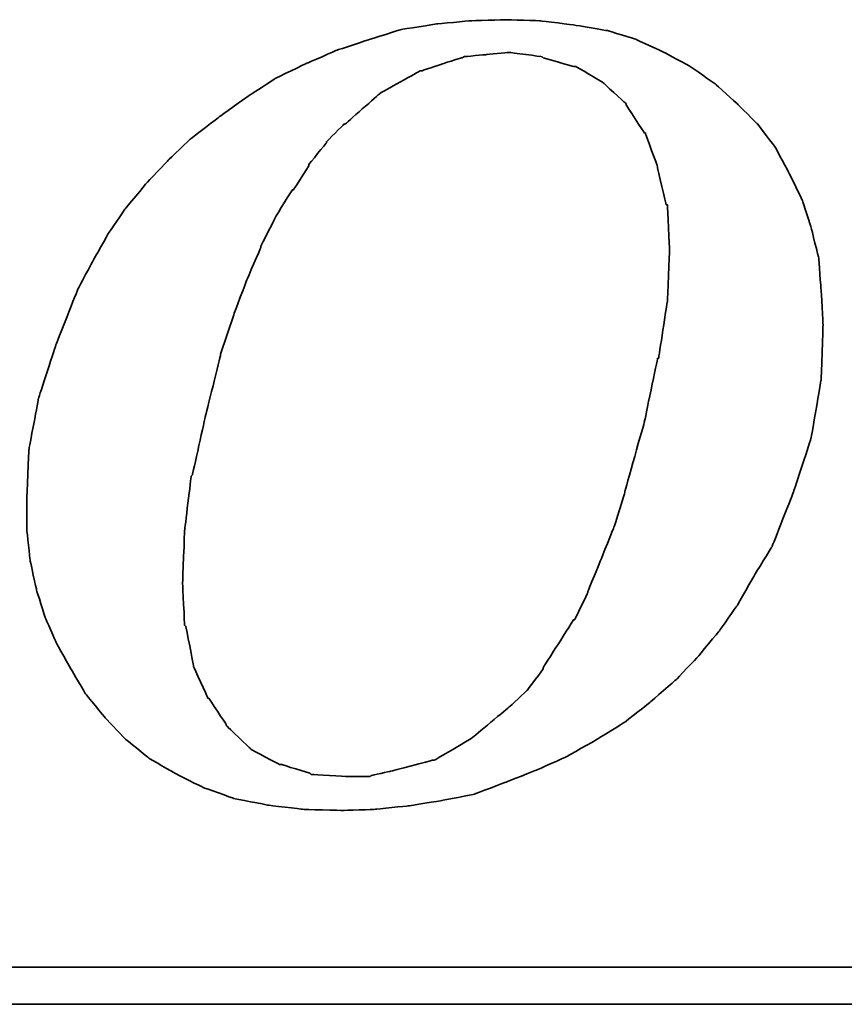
# Model space of a CAD drawing. Header units: millimetres. Extents: x 918 to 1155, y 75 to 164.
# Tile 49 of 56: x 1098.28 to 1100.57, y 95.8 to 98.55. Entities that reach past the tile are written whole.
import ezdxf

# ---------------------------------------------------------------- set-up
doc = ezdxf.new("R2010")
doc.units = ezdxf.units.MM
doc.header["$LTSCALE"] = 0.15
doc.layers.add('DIM', color=4, linetype='CONTINUOUS')
doc.layers.add('layer 1', color=7, linetype='CONTINUOUS')

# ---------------------------------------------------------------- blocks, each defined once
blk = doc.blocks.new('TBI MOTION logo(完整正式版)')
at = {"layer": 'layer 1', "color": 22, "lineweight": 35}
for points, knots in [([(35.79625, -6.98375), (35.79625, -6.98375), (36.23125, -7.43875), (36.23125, -7.43875), (36.23125, -7.43875), (36.23125, -7.43875), (36.75625, -7.87125), (36.75625, -7.87125), (36.75625, -7.87125), (36.75625, -7.87125), (37.33125, -8.20375), (37.33125, -8.20375), (37.33125, -8.20375), (37.33125, -8.20375), (37.95625, -8.51875), (37.95625, -8.51875), (37.95625, -8.51875), (37.95625, -8.51875), (38.62625, -8.75875), (38.62625, -8.75875), (38.62625, -8.75875), (38.62625, -8.75875), (39.37125, -8.90375), (39.37125, -8.90375), (39.37125, -8.90375), (39.37125, -8.90375), (40.14125, -8.99875), (40.14125, -8.99875), (40.14125, -8.99875), (40.14125, -8.99875), (41.02625, -9.02375), (41.02625, -9.02375), (41.02625, -9.02375), (41.02625, -9.02375), (41.74625, -8.99875), (41.74625, -8.99875), (41.74625, -8.99875), (41.74625, -8.99875), (42.46625, -8.92375), (42.46625, -8.92375), (42.46625, -8.92375), (42.46625, -8.92375), (43.21125, -8.80625), (43.21125, -8.80625), (43.21125, -8.80625), (43.21125, -8.80625), (43.93125, -8.66375), (43.93125, -8.66375), (43.93125, -8.66375), (43.93125, -8.66375), (44.62625, -8.39875), (44.62625, -8.39875), (44.62625, -8.39875), (44.62625, -8.39875), (45.29625, -8.13375), (45.29625, -8.13375), (45.29625, -8.13375), (45.29625, -8.13375), (45.94625, -7.84375), (45.94625, -7.84375), (45.94625, -7.84375), (45.94625, -7.84375), (46.61625, -7.46375), (46.61625, -7.46375), (46.61625, -7.46375), (46.61625, -7.46375), (47.24125, -7.07875), (47.24125, -7.07875), (47.24125, -7.07875), (47.24125, -7.07875), (47.81625, -6.62375), (47.81625, -6.62375), (47.81625, -6.62375), (47.81625, -6.62375), (48.36875, -6.14375), (48.36875, -6.14375), (48.36875, -6.14375), (48.36875, -6.14375), (48.84625, -5.64125), (48.84625, -5.64125), (48.84625, -5.64125), (48.84625, -5.64125), (49.32625, -5.06375), (49.32625, -5.06375), (49.32625, -5.06375), (49.32625, -5.06375), (49.71125, -4.51374), (49.71125, -4.51374), (49.71125, -4.51374), (49.71125, -4.51374), (50.09625, -3.83874), (50.09625, -3.83874), (50.09625, -3.83874), (50.09625, -3.83874), (50.48125, -3.21374), (50.48125, -3.21374), (50.48125, -3.21374), (50.48125, -3.21374), (50.96125, -1.99125), (50.96125, -1.99125), (50.96125, -1.99125), (50.96125, -1.99125), (51.34375, -0.81875), (51.34375, -0.81875), (51.34375, -0.81875), (51.34375, -0.81875), (51.56125, 0.45624), (51.56125, 0.45624), (51.56125, 0.45624), (51.56125, 0.45624), (51.60625, 1.67624), (51.60625, 1.67624), (51.60625, 1.67624), (51.60625, 1.67624), (51.56125, 2.44625), (51.56125, 2.44625), (51.56125, 2.44625), (51.56125, 2.44625), (51.51125, 3.14125), (51.51125, 3.14125), (51.51125, 3.14125), (51.51125, 3.14125), (51.34375, 3.81125), (51.34375, 3.81125), (51.34375, 3.81125), (51.34375, 3.81125), (51.15125, 4.41125), (51.15125, 4.41125), (51.15125, 4.41125), (51.15125, 4.41125), (50.86125, 5.01125), (50.86125, 5.01125), (50.86125, 5.01125), (50.86125, 5.01125), (50.55125, 5.58875), (50.55125, 5.58875), (50.55125, 5.58875), (50.55125, 5.58875), (50.16625, 6.09125), (50.16625, 6.09125), (50.16625, 6.09125), (50.16625, 6.09125), (49.71125, 6.54875), (49.71125, 6.54875), (49.71125, 6.54875), (49.71125, 6.54875), (49.23125, 6.98125), (49.23125, 6.98125), (49.23125, 6.98125), (49.23125, 6.98125), (48.67875, 7.36625), (48.67875, 7.36625), (48.67875, 7.36625), (48.67875, 7.36625), (48.10375, 7.67625), (48.10375, 7.67625), (48.10375, 7.67625), (48.10375, 7.67625), (47.48125, 7.96375), (47.48125, 7.96375), (47.48125, 7.96375), (47.48125, 7.96375), (46.85625, 8.15625), (46.85625, 8.15625), (46.85625, 8.15625), (46.85625, 8.15625), (46.13625, 8.27624), (46.13625, 8.27624), (46.13625, 8.27624), (46.13625, 8.27624), (45.39125, 8.37125), (45.39125, 8.37125), (45.39125, 8.37125), (45.39125, 8.37125), (44.62625, 8.39624), (44.62625, 8.39624), (44.62625, 8.39624), (44.62625, 8.39624), (43.83625, 8.37125), (43.83625, 8.37125), (43.83625, 8.37125), (43.83625, 8.37125), (43.09125, 8.30125), (43.09125, 8.30125), (43.09125, 8.30125), (43.09125, 8.30125), (42.32125, 8.18125), (42.32125, 8.18125), (42.32125, 8.18125), (42.32125, 8.18125), (41.62875, 7.96375), (41.62875, 7.96375), (41.62875, 7.96375), (41.62875, 7.96375), (40.90625, 7.72625), (40.90625, 7.72625), (40.90625, 7.72625), (40.90625, 7.72625), (40.23624, 7.43625), (40.23624, 7.43625), (40.23624, 7.43625), (40.23624, 7.43625), (39.54124, 7.10125), (39.54124, 7.10125), (39.54124, 7.10125), (39.54124, 7.10125), (38.91625, 6.69125), (38.91625, 6.69125), (38.91625, 6.69125), (38.91625, 6.69125), (38.31625, 6.26125), (38.31625, 6.26125), (38.31625, 6.26125), (38.31625, 6.26125), (37.69125, 5.78125), (37.69125, 5.78125), (37.69125, 5.78125), (37.69125, 5.78125), (37.18625, 5.30125), (37.18625, 5.30125), (37.18625, 5.30125), (37.18625, 5.30125), (36.70625, 4.79624), (36.70625, 4.79624), (36.70625, 4.79624), (36.70625, 4.79624), (36.23125, 4.22125), (36.23125, 4.22125), (36.23125, 4.22125), (36.23125, 4.22125), (35.87124, 3.69375), (35.87124, 3.69375), (35.87124, 3.69375), (35.87124, 3.69375), (35.53125, 3.09125), (35.53125, 3.09125), (35.53125, 3.09125), (35.53125, 3.09125), (35.19875, 2.47125), (35.19875, 2.47125), (35.19875, 2.47125), (35.19875, 2.47125), (34.71625, 1.24625), (34.71625, 1.24625), (34.71625, 1.24625), (34.71625, 1.24625), (34.33125, 0.06874), (34.33125, 0.06874), (34.33125, 0.06874), (34.33125, 0.06874), (34.11625, -1.07875), (34.11625, -1.07875), (34.11625, -1.07875), (34.11625, -1.07875), (34.07125, -2.15875), (34.07125, -2.15875), (34.07125, -2.15875), (34.07125, -2.15875), (34.07125, -2.85375), (34.07125, -2.85375), (34.07125, -2.85375), (34.07125, -2.85375), (34.14125, -3.50375), (34.14125, -3.50375), (34.14125, -3.50375), (34.14125, -3.50375), (34.28625, -4.17375), (34.28625, -4.17375), (34.28625, -4.17375), (34.28625, -4.17375), (34.47625, -4.77624), (34.47625, -4.77624), (34.47625, -4.77624), (34.47625, -4.77624), (34.71625, -5.32625), (34.71625, -5.32625), (34.71625, -5.32625), (34.71625, -5.32625), (35.05375, -5.92875), (35.05375, -5.92875), (35.05375, -5.92875), (35.05375, -5.92875), (35.36375, -6.45375), (35.36375, -6.45375), (35.36375, -6.45375), (35.36375, -6.45375), (35.79625, -6.98375), (35.79625, -6.98375)], [0, 0, 0, 0, 0.01388889, 0.01388889, 0.01388889, 0.0138889, 0.02777778, 0.02777778, 0.02777778, 0.02777779, 0.04166667, 0.04166667, 0.04166667, 0.04166668, 0.05555556, 0.05555556, 0.05555556, 0.05555557, 0.06944444, 0.06944444, 0.06944444, 0.06944445, 0.08333333, 0.08333333, 0.08333333, 0.08333334, 0.09722222, 0.09722222, 0.09722222, 0.09722223, 0.11111111, 0.11111111, 0.11111111, 0.11111112, 0.125, 0.125, 0.125, 0.12500001, 0.13888889, 0.13888889, 0.13888889, 0.1388889, 0.15277778, 0.15277778, 0.15277778, 0.15277779, 0.16666667, 0.16666667, 0.16666667, 0.16666668, 0.18055556, 0.18055556, 0.18055556, 0.18055557, 0.19444444, 0.19444444, 0.19444444, 0.19444445, 0.20833333, 0.20833333, 0.20833333, 0.20833334, 0.22222222, 0.22222222, 0.22222222, 0.22222223, 0.23611111, 0.23611111, 0.23611111, 0.23611112, 0.25, 0.25, 0.25, 0.25000001, 0.26388889, 0.26388889, 0.26388889, 0.2638889, 0.27777778, 0.27777778, 0.27777778, 0.27777779, 0.29166667, 0.29166667, 0.29166667, 0.29166668, 0.30555556, 0.30555556, 0.30555556, 0.30555557, 0.31944444, 0.31944444, 0.31944444, 0.31944445, 0.33333333, 0.33333333, 0.33333333, 0.33333334, 0.34722222, 0.34722222, 0.34722222, 0.34722223, 0.36111111, 0.36111111, 0.36111111, 0.36111112, 0.375, 0.375, 0.375, 0.37500001, 0.38888889, 0.38888889, 0.38888889, 0.3888889, 0.40277778, 0.40277778, 0.40277778, 0.40277779, 0.41666667, 0.41666667, 0.41666667, 0.41666668, 0.43055556, 0.43055556, 0.43055556, 0.43055557, 0.44444444, 0.44444444, 0.44444444, 0.44444445, 0.45833333, 0.45833333, 0.45833333, 0.45833334, 0.47222222, 0.47222222, 0.47222222, 0.47222223, 0.48611111, 0.48611111, 0.48611111, 0.48611112, 0.5, 0.5, 0.5, 0.50000001, 0.51388889, 0.51388889, 0.51388889, 0.5138889, 0.52777778, 0.52777778, 0.52777778, 0.52777779, 0.54166667, 0.54166667, 0.54166667, 0.54166668, 0.55555556, 0.55555556, 0.55555556, 0.55555557, 0.56944444, 0.56944444, 0.56944444, 0.56944445, 0.58333333, 0.58333333, 0.58333333, 0.58333334, 0.59722222, 0.59722222, 0.59722222, 0.59722223, 0.61111111, 0.61111111, 0.61111111, 0.61111112, 0.625, 0.625, 0.625, 0.62500001, 0.63888889, 0.63888889, 0.63888889, 0.6388889, 0.65277778, 0.65277778, 0.65277778, 0.65277779, 0.66666667, 0.66666667, 0.66666667, 0.66666668, 0.68055556, 0.68055556, 0.68055556, 0.68055557, 0.69444444, 0.69444444, 0.69444444, 0.69444445, 0.70833333, 0.70833333, 0.70833333, 0.70833334, 0.72222222, 0.72222222, 0.72222222, 0.72222223, 0.73611111, 0.73611111, 0.73611111, 0.73611112, 0.75, 0.75, 0.75, 0.75000001, 0.76388889, 0.76388889, 0.76388889, 0.7638889, 0.77777778, 0.77777778, 0.77777778, 0.77777779, 0.79166667, 0.79166667, 0.79166667, 0.79166668, 0.80555556, 0.80555556, 0.80555556, 0.80555557, 0.81944444, 0.81944444, 0.81944444, 0.81944445, 0.83333333, 0.83333333, 0.83333333, 0.83333334, 0.84722222, 0.84722222, 0.84722222, 0.84722223, 0.86111111, 0.86111111, 0.86111111, 0.86111112, 0.875, 0.875, 0.875, 0.87500001, 0.88888889, 0.88888889, 0.88888889, 0.8888889, 0.90277778, 0.90277778, 0.90277778, 0.90277779, 0.91666667, 0.91666667, 0.91666667, 0.91666668, 0.93055556, 0.93055556, 0.93055556, 0.93055557, 0.94444444, 0.94444444, 0.94444444, 0.94444445, 0.95833333, 0.95833333, 0.95833333, 0.95833334, 0.97222222, 0.97222222, 0.97222222, 0.97222223, 0.98611111, 0.98611111, 0.98611111, 0.98611112, 1, 1, 1, 1]), ([(38.33875, 1.03124), (38.33875, 1.03124), (38.62625, 1.89625), (38.62625, 1.89625), (38.62625, 1.89625), (38.62625, 1.89625), (38.91625, 2.66375), (38.91625, 2.66375), (38.91625, 2.66375), (38.91625, 2.66375), (39.22625, 3.38125), (39.22625, 3.38125), (39.22625, 3.38125), (39.22625, 3.38125), (39.22625, 3.40624), (39.22625, 3.40624), (39.22625, 3.40624), (39.22625, 3.40624), (39.56124, 4.07624), (39.56124, 4.07624), (39.56124, 4.07624), (39.56124, 4.07624), (39.92125, 4.65125), (39.92125, 4.65125), (39.92125, 4.65125), (39.92125, 4.65125), (39.94625, 4.65125), (39.94625, 4.65125), (39.94625, 4.65125), (39.94625, 4.65125), (40.28125, 5.17875), (40.28125, 5.17875), (40.28125, 5.17875), (40.28125, 5.17875), (40.28125, 5.20375), (40.28125, 5.20375), (40.28125, 5.20375), (40.28125, 5.20375), (40.66875, 5.68625), (40.66875, 5.68625), (40.66875, 5.68625), (40.66875, 5.68625), (40.66875, 5.70625), (40.66875, 5.70625), (40.66875, 5.70625), (40.66875, 5.70625), (41.05124, 6.09125), (41.05124, 6.09125), (41.05124, 6.09125), (41.05124, 6.09125), (41.07625, 6.09125), (41.07625, 6.09125), (41.07625, 6.09125), (41.07625, 6.09125), (41.84125, 6.76625), (41.84125, 6.76625), (41.84125, 6.76625), (41.84125, 6.76625), (41.86625, 6.78625), (41.86625, 6.78625), (41.86625, 6.78625), (41.86625, 6.78625), (42.73125, 7.26624), (42.73125, 7.26624), (42.73125, 7.26624), (42.73125, 7.26624), (42.75625, 7.26624), (42.75625, 7.26624), (42.75625, 7.26624), (42.75625, 7.26624), (43.18625, 7.41125), (43.18625, 7.41125), (43.18625, 7.41125), (43.18625, 7.41125), (43.64125, 7.55625), (43.64125, 7.55625), (43.64125, 7.55625), (43.64125, 7.55625), (43.66625, 7.55625), (43.66625, 7.55625), (43.66625, 7.55625), (43.66625, 7.55625), (43.69125, 7.58124), (43.69125, 7.58124), (43.69125, 7.58124), (43.69125, 7.58124), (44.19125, 7.62625), (44.19125, 7.62625), (44.19125, 7.62625), (44.19125, 7.62625), (44.67125, 7.67625), (44.67125, 7.67625), (44.67125, 7.67625), (44.67125, 7.67625), (44.69625, 7.67625), (44.69625, 7.67625), (44.69625, 7.67625), (44.69625, 7.67625), (45.41875, 7.58124), (45.41875, 7.58124), (45.41875, 7.58124), (45.41875, 7.58124), (45.44125, 7.55625), (45.44125, 7.55625), (45.44125, 7.55625), (45.44125, 7.55625), (46.11125, 7.36625), (46.11125, 7.36625), (46.11125, 7.36625), (46.11125, 7.36625), (46.13625, 7.36625), (46.13625, 7.36625), (46.13625, 7.36625), (46.13625, 7.36625), (46.15875, 7.36625), (46.15875, 7.36625), (46.15875, 7.36625), (46.15875, 7.36625), (46.73625, 7.02624), (46.73625, 7.02624), (46.73625, 7.02624), (46.73625, 7.02624), (46.76125, 7.00624), (46.76125, 7.00624), (46.76125, 7.00624), (46.76125, 7.00624), (47.24125, 6.57124), (47.24125, 6.57124), (47.24125, 6.57124), (47.24125, 6.57124), (47.26625, 6.54875), (47.26625, 6.54875), (47.26625, 6.54875), (47.26625, 6.54875), (47.26625, 6.52375), (47.26625, 6.52375), (47.26625, 6.52375), (47.26625, 6.52375), (47.67375, 5.89875), (47.67375, 5.89875), (47.67375, 5.89875), (47.67375, 5.89875), (47.69625, 5.89875), (47.69625, 5.89875), (47.69625, 5.89875), (47.69625, 5.89875), (47.69625, 5.87625), (47.69625, 5.87625), (47.69625, 5.87625), (47.69625, 5.87625), (47.96125, 5.15625), (47.96125, 5.15625), (47.96125, 5.15625), (47.96125, 5.15625), (47.96125, 5.13125), (47.96125, 5.13125), (47.96125, 5.13125), (47.96125, 5.13125), (48.15125, 4.31875), (48.15125, 4.31875), (48.15125, 4.31875), (48.15125, 4.31875), (48.17625, 4.31875), (48.17625, 4.31875), (48.17625, 4.31875), (48.17625, 4.31875), (48.17625, 4.29125), (48.17625, 4.29125), (48.17625, 4.29125), (48.17625, 4.29125), (48.22625, 3.33125), (48.22625, 3.33125), (48.22625, 3.33125), (48.22625, 3.33125), (48.22625, 3.30875), (48.22625, 3.30875), (48.22625, 3.30875), (48.22625, 3.30875), (48.17625, 2.20624), (48.17625, 2.20624), (48.17625, 2.20624), (48.17625, 2.20624), (48.17625, 2.18124), (48.17625, 2.18124), (48.17625, 2.18124), (48.17625, 2.18124), (47.98375, 0.93624), (47.98375, 0.93624), (47.98375, 0.93624), (47.98375, 0.93624), (47.96125, 0.93624), (47.96125, 0.93624), (47.96125, 0.93624), (47.96125, 0.93624), (47.67375, -0.45874), (47.67375, -0.45874), (47.67375, -0.45874), (47.67375, -0.45874), (47.24125, -1.99125), (47.24125, -1.99125), (47.24125, -1.99125), (47.24125, -1.99125), (47.24125, -2.01874), (47.24125, -2.01874), (47.24125, -2.01874), (47.24125, -2.01874), (47.00125, -2.78375), (47.00125, -2.78375), (47.00125, -2.78375), (47.00125, -2.78375), (46.71125, -3.50375), (46.71125, -3.50375), (46.71125, -3.50375), (46.71125, -3.50375), (46.42625, -4.19875), (46.42625, -4.19875), (46.42625, -4.19875), (46.42625, -4.19875), (46.42625, -4.22375), (46.42625, -4.22375), (46.42625, -4.22375), (46.42625, -4.22375), (46.13625, -4.82374), (46.13625, -4.82374), (46.13625, -4.82374), (46.13625, -4.82374), (46.11125, -4.82374), (46.11125, -4.82374), (46.11125, -4.82374), (46.11125, -4.82374), (45.77625, -5.35125), (45.77625, -5.35125), (45.77625, -5.35125), (45.77625, -5.35125), (45.44125, -5.87875), (45.44125, -5.87875), (45.44125, -5.87875), (45.44125, -5.87875), (45.44125, -5.90375), (45.44125, -5.90375), (45.44125, -5.90375), (45.44125, -5.90375), (45.10625, -6.35875), (45.10625, -6.35875), (45.10625, -6.35875), (45.10625, -6.35875), (45.08125, -6.38375), (45.08125, -6.38375), (45.08125, -6.38375), (45.08125, -6.38375), (44.69625, -6.74375), (44.69625, -6.74375), (44.69625, -6.74375), (44.69625, -6.74375), (43.88375, -7.41625), (43.88375, -7.41625), (43.88375, -7.41625), (43.88375, -7.41625), (43.85625, -7.43875), (43.85625, -7.43875), (43.85625, -7.43875), (43.85625, -7.43875), (43.04125, -7.91875), (43.04125, -7.91875), (43.04125, -7.91875), (43.04125, -7.91875), (43.01625, -7.91875), (43.01625, -7.91875), (43.01625, -7.91875), (43.01625, -7.91875), (42.99625, -7.91875), (42.99625, -7.91875), (42.99625, -7.91875), (42.99625, -7.91875), (42.08125, -8.15875), (42.08125, -8.15875), (42.08125, -8.15875), (42.08125, -8.15875), (41.65125, -8.25625), (41.65125, -8.25625), (41.65125, -8.25625), (41.65125, -8.25625), (41.62875, -8.27875), (41.62875, -8.27875), (41.62875, -8.27875), (41.62875, -8.27875), (41.60125, -8.27875), (41.60125, -8.27875), (41.60125, -8.27875), (41.60125, -8.27875), (41.12125, -8.27875), (41.12125, -8.27875), (41.12125, -8.27875), (41.12125, -8.27875), (40.35624, -8.23125), (40.35624, -8.23125), (40.35624, -8.23125), (40.35624, -8.23125), (40.33125, -8.23125), (40.33125, -8.23125), (40.33125, -8.23125), (40.33125, -8.23125), (40.30625, -8.20375), (40.30625, -8.20375), (40.30625, -8.20375), (40.30625, -8.20375), (39.68375, -8.01375), (39.68375, -8.01375), (39.68375, -8.01375), (39.68375, -8.01375), (39.66124, -8.01375), (39.66124, -8.01375), (39.66124, -8.01375), (39.66124, -8.01375), (39.63625, -8.01375), (39.63625, -8.01375), (39.63625, -8.01375), (39.63625, -8.01375), (39.01125, -7.67875), (39.01125, -7.67875), (39.01125, -7.67875), (39.01125, -7.67875), (38.98875, -7.65375), (38.98875, -7.65375), (38.98875, -7.65375), (38.98875, -7.65375), (38.48625, -7.17375), (38.48625, -7.17375), (38.48625, -7.17375), (38.48625, -7.17375), (38.45875, -7.14875), (38.45875, -7.14875), (38.45875, -7.14875), (38.45875, -7.14875), (38.45875, -7.12875), (38.45875, -7.12875), (38.45875, -7.12875), (38.45875, -7.12875), (38.07625, -6.54875), (38.07625, -6.54875), (38.07625, -6.54875), (38.07625, -6.54875), (38.05125, -6.54875), (38.05125, -6.54875), (38.05125, -6.54875), (38.05125, -6.54875), (38.05125, -6.52875), (38.05125, -6.52875), (38.05125, -6.52875), (38.05125, -6.52875), (37.74125, -5.85375), (37.74125, -5.85375), (37.74125, -5.85375), (37.74125, -5.85375), (37.74125, -5.82875), (37.74125, -5.82875), (37.74125, -5.82875), (37.74125, -5.82875), (37.57375, -4.96875), (37.57375, -4.96875), (37.57375, -4.96875), (37.57375, -4.96875), (37.54625, -4.94375), (37.54625, -4.94375), (37.54625, -4.94375), (37.54625, -4.94375), (37.50125, -4.03375), (37.50125, -4.03375), (37.50125, -4.03375), (37.50125, -4.03375), (37.50125, -4.00875), (37.50125, -4.00875), (37.50125, -4.00875), (37.50125, -4.00875), (37.54625, -2.85375), (37.54625, -2.85375), (37.54625, -2.85375), (37.54625, -2.85375), (37.69125, -1.65875), (37.69125, -1.65875), (37.69125, -1.65875), (37.69125, -1.65875), (37.71624, -1.63375), (37.71624, -1.63375), (37.71624, -1.63375), (37.71624, -1.63375), (38.00375, -0.33875), (38.00375, -0.33875), (38.00375, -0.33875), (38.00375, -0.33875), (38.33875, 1.00624), (38.33875, 1.00624), (38.33875, 1.00624), (38.33875, 1.00624), (38.33875, 1.03124), (38.33875, 1.03124)], [0, 0, 0, 0, 0.01010101, 0.01010101, 0.01010101, 0.01010102, 0.02020202, 0.02020202, 0.02020202, 0.02020203, 0.03030303, 0.03030303, 0.03030303, 0.03030304, 0.04040404, 0.04040404, 0.04040404, 0.04040405, 0.05050505, 0.05050505, 0.05050505, 0.05050506, 0.06060606, 0.06060606, 0.06060606, 0.06060607, 0.07070707, 0.07070707, 0.07070707, 0.07070708, 0.08080808, 0.08080808, 0.08080808, 0.08080809, 0.09090909, 0.09090909, 0.09090909, 0.0909091, 0.1010101, 0.1010101, 0.1010101, 0.10101011, 0.11111111, 0.11111111, 0.11111111, 0.11111112, 0.12121212, 0.12121212, 0.12121212, 0.12121213, 0.13131313, 0.13131313, 0.13131313, 0.13131314, 0.14141414, 0.14141414, 0.14141414, 0.14141415, 0.15151515, 0.15151515, 0.15151515, 0.15151516, 0.16161616, 0.16161616, 0.16161616, 0.16161617, 0.17171717, 0.17171717, 0.17171717, 0.17171718, 0.18181818, 0.18181818, 0.18181818, 0.18181819, 0.19191919, 0.19191919, 0.19191919, 0.1919192, 0.2020202, 0.2020202, 0.2020202, 0.20202021, 0.21212121, 0.21212121, 0.21212121, 0.21212122, 0.22222222, 0.22222222, 0.22222222, 0.22222223, 0.23232323, 0.23232323, 0.23232323, 0.23232324, 0.24242424, 0.24242424, 0.24242424, 0.24242425, 0.25252525, 0.25252525, 0.25252525, 0.25252526, 0.26262626, 0.26262626, 0.26262626, 0.26262627, 0.27272727, 0.27272727, 0.27272727, 0.27272728, 0.28282828, 0.28282828, 0.28282828, 0.28282829, 0.29292929, 0.29292929, 0.29292929, 0.2929293, 0.3030303, 0.3030303, 0.3030303, 0.30303031, 0.31313131, 0.31313131, 0.31313131, 0.31313132, 0.32323232, 0.32323232, 0.32323232, 0.32323233, 0.33333333, 0.33333333, 0.33333333, 0.33333334, 0.34343434, 0.34343434, 0.34343434, 0.34343435, 0.35353535, 0.35353535, 0.35353535, 0.35353536, 0.36363636, 0.36363636, 0.36363636, 0.36363637, 0.37373737, 0.37373737, 0.37373737, 0.37373738, 0.38383838, 0.38383838, 0.38383838, 0.38383839, 0.39393939, 0.39393939, 0.39393939, 0.3939394, 0.4040404, 0.4040404, 0.4040404, 0.40404041, 0.41414141, 0.41414141, 0.41414141, 0.41414142, 0.42424242, 0.42424242, 0.42424242, 0.42424243, 0.43434343, 0.43434343, 0.43434343, 0.43434344, 0.44444444, 0.44444444, 0.44444444, 0.44444445, 0.45454545, 0.45454545, 0.45454545, 0.45454546, 0.46464646, 0.46464646, 0.46464646, 0.46464647, 0.47474747, 0.47474747, 0.47474747, 0.47474748, 0.48484848, 0.48484848, 0.48484848, 0.48484849, 0.49494949, 0.49494949, 0.49494949, 0.4949495, 0.50505051, 0.50505051, 0.50505051, 0.50505052, 0.51515152, 0.51515152, 0.51515152, 0.51515153, 0.52525253, 0.52525253, 0.52525253, 0.52525254, 0.53535354, 0.53535354, 0.53535354, 0.53535355, 0.54545455, 0.54545455, 0.54545455, 0.54545456, 0.55555556, 0.55555556, 0.55555556, 0.55555557, 0.56565657, 0.56565657, 0.56565657, 0.56565658, 0.57575758, 0.57575758, 0.57575758, 0.57575759, 0.58585859, 0.58585859, 0.58585859, 0.5858586, 0.5959596, 0.5959596, 0.5959596, 0.59595961, 0.60606061, 0.60606061, 0.60606061, 0.60606062, 0.61616162, 0.61616162, 0.61616162, 0.61616163, 0.62626263, 0.62626263, 0.62626263, 0.62626264, 0.63636364, 0.63636364, 0.63636364, 0.63636365, 0.64646465, 0.64646465, 0.64646465, 0.64646466, 0.65656566, 0.65656566, 0.65656566, 0.65656567, 0.66666667, 0.66666667, 0.66666667, 0.66666668, 0.67676768, 0.67676768, 0.67676768, 0.67676769, 0.68686869, 0.68686869, 0.68686869, 0.6868687, 0.6969697, 0.6969697, 0.6969697, 0.69696971, 0.70707071, 0.70707071, 0.70707071, 0.70707072, 0.71717172, 0.71717172, 0.71717172, 0.71717173, 0.72727273, 0.72727273, 0.72727273, 0.72727274, 0.73737374, 0.73737374, 0.73737374, 0.73737375, 0.74747475, 0.74747475, 0.74747475, 0.74747476, 0.75757576, 0.75757576, 0.75757576, 0.75757577, 0.76767677, 0.76767677, 0.76767677, 0.76767678, 0.77777778, 0.77777778, 0.77777778, 0.77777779, 0.78787879, 0.78787879, 0.78787879, 0.7878788, 0.7979798, 0.7979798, 0.7979798, 0.79797981, 0.80808081, 0.80808081, 0.80808081, 0.80808082, 0.81818182, 0.81818182, 0.81818182, 0.81818183, 0.82828283, 0.82828283, 0.82828283, 0.82828284, 0.83838384, 0.83838384, 0.83838384, 0.83838385, 0.84848485, 0.84848485, 0.84848485, 0.84848486, 0.85858586, 0.85858586, 0.85858586, 0.85858587, 0.86868687, 0.86868687, 0.86868687, 0.86868688, 0.87878788, 0.87878788, 0.87878788, 0.87878789, 0.88888889, 0.88888889, 0.88888889, 0.8888889, 0.8989899, 0.8989899, 0.8989899, 0.89898991, 0.90909091, 0.90909091, 0.90909091, 0.90909092, 0.91919192, 0.91919192, 0.91919192, 0.91919193, 0.92929293, 0.92929293, 0.92929293, 0.92929294, 0.93939394, 0.93939394, 0.93939394, 0.93939395, 0.94949495, 0.94949495, 0.94949495, 0.94949496, 0.95959596, 0.95959596, 0.95959596, 0.95959597, 0.96969697, 0.96969697, 0.96969697, 0.96969698, 0.97979798, 0.97979798, 0.97979798, 0.97979799, 0.98989899, 0.98989899, 0.98989899, 0.989899, 1, 1, 1, 1]), ([(75.90875, -9.47875), (75.90875, -9.47875), (75.90875, -12.28625), (75.90875, -12.28625), (75.90875, -12.28625), (75.90875, -12.28625), (75.90875, -12.47875), (75.90875, -12.47875), (75.90875, -12.47875), (75.90875, -12.47875), (75.71625, -12.47875), (75.71625, -12.47875), (75.71625, -12.47875), (75.71625, -12.47875), (-88.32875, -12.47875), (-88.32875, -12.47875), (-88.32875, -12.47875), (-88.32875, -12.47875), (-88.32875, -13.29375), (-88.32875, -13.29375), (-88.32875, -13.29375), (-88.32875, -13.29375), (82.89125, -13.29375), (82.89125, -13.29375), (82.89125, -13.29375), (82.89125, -13.29375), (75.90875, -9.47875), (75.90875, -9.47875)], [0, 0, 0, 0, 0.14285714, 0.14285714, 0.14285714, 0.14285715, 0.28571429, 0.28571429, 0.28571429, 0.2857143, 0.42857143, 0.42857143, 0.42857143, 0.42857144, 0.57142857, 0.57142857, 0.57142857, 0.57142858, 0.71428571, 0.71428571, 0.71428571, 0.71428572, 0.85714286, 0.85714286, 0.85714286, 0.85714287, 1, 1, 1, 1])]:
    blk.add_open_spline(points, degree=3, knots=knots, dxfattribs=at)

msp = doc.modelspace()

# ---------------------------------------------------------------- block references
at = {"layer": 'DIM', "color": 7, "xscale": 0.1265115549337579, "yscale": 0.1265115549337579, "zscale": 0.1265115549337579}
msp.add_blockref('TBI MOTION logo(完整正式版)', (1093.9846, 97.4856), dxfattribs=at)

doc.saveas('drawing.dxf')
